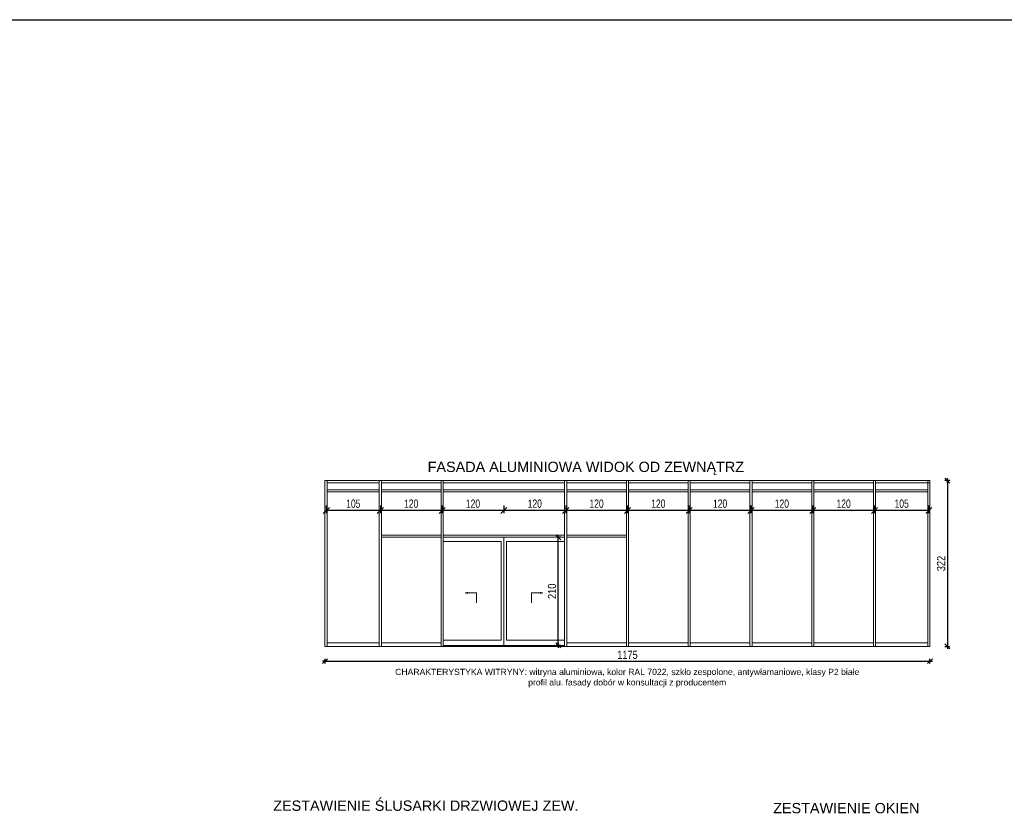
# Model space of a CAD drawing. Header units: centimetres. Extents: x 4120 to 19220, y -7417 to 180.
# Tile 155 of 223: x 13232 to 15145, y -1366 to 180. Entities that reach past the tile are written whole.
import ezdxf

# ---------------------------------------------------------------- set-up
doc = ezdxf.new("R2010")
doc.units = ezdxf.units.CM
doc.layers.add('!UWAGI', color=6, linetype='Continuous', plot=False)
doc.layers.add('A_okna', color=3, linetype='Continuous')
doc.layers.add('A_opisy', color=7, linetype='Continuous')
doc.styles.add('GENERATED_STYLE_2', font='arial.ttf')
doc.styles.add('marcin', font='arial.ttf', dxfattribs={"width": 0.8, "height": 16})
doc.styles.add('style1', font='ARIALN.TTF', dxfattribs={"width": 0.9})
doc.dimstyles.new('PKN', dxfattribs={"dimtxt": 16, "dimasz": 12, "dimexe": 10, "dimexo": 5, "dimgap": 5, "dimtad": 1, "dimdec": 0, "dimzin": 10, "dimdsep": 46, "dimlunit": 5, "dimtxsty": 'style1', "dimblk": 'OBLIQUE', "dimcen": 0.09, "dimclrd": 256, "dimclre": 256, "dimadec": 0, "dimazin": 0, "dimtfac": 1, "dimtdec": 0, "dimtofl": 0, "dimtmove": 0, "dimatfit": 3, "dimldrblk": 'OBLIQUE', "dimfxl": 1, "dimtolj": 1, "dimtzin": 10, "dimarcsym": 0})
doc.dimstyles.new('WYM A PROJEKT', dxfattribs={"dimscale": 2, "dimtxt": 16, "dimasz": 0.8, "dimexe": 6, "dimexo": 30, "dimgap": 2, "dimtad": 1, "dimdec": 0, "dimzin": 9, "dimdsep": 46, "dimtxsty": 'marcin', "dimblk": 'WW', "dimcen": 0, "dimdle": 6, "dimse1": 1, "dimse2": 1, "dimclrt": 7, "dimadec": 0, "dimazin": 0, "dimtfac": 1, "dimtdec": 0, "dimtix": 1, "dimtmove": 2, "dimatfit": 3, "dimldrblk": 'WW', "dimfxl": 1, "dimtolj": 1, "dimtzin": 0, "dimarcsym": 0})

# ---------------------------------------------------------------- blocks, each defined once
blk = doc.blocks.new('_Oblique')
at = {"color": 0, "linetype": 'ByBlock', "lineweight": -2}
blk.add_line((-0.5, -0.5), (0.5, 0.5), dxfattribs=at)
blk = doc.blocks.new('*D2486')
at = {"lineweight": -2}
for p, q in [((14892.8, -763.7), (14892.8, -778.7)), ((14998.3, -763.7), (14998.3, -778.7)), ((14998.3, -773.7), (14892.8, -773.7))]:
    blk.add_line(p, q, dxfattribs=at)
at = {"layer": 'Defpoints', "color": 0}
for p in [(14892.8, -715.7), (14998.3, -715.7), (14892.8, -773.7)]:
    blk.add_point(p, dxfattribs=at)
at = {"lineweight": -2, "xscale": 12, "yscale": 12, "zscale": 12}
for p, rotation in [((14892.8, -773.7), 180.0000000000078), ((14998.3, -773.7), 7.841227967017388e-12)]:
    blk.add_blockref('_Oblique', p, dxfattribs=dict(at, rotation=rotation))
at = {"color": 0, "insert": (14945.5, -760.5), "char_height": 16, "attachment_point": 5, "style": 'style1'}
blk.add_mtext('\\A1;105', dxfattribs=at)
blk = doc.blocks.new('*D2487')
at = {"lineweight": -2}
for p, q in [((14772.8, -763.7), (14772.8, -778.7)), ((14892.8, -763.7), (14892.8, -778.7)), ((14892.8, -773.7), (14772.8, -773.7))]:
    blk.add_line(p, q, dxfattribs=at)
at = {"layer": 'Defpoints', "color": 0}
for p in [(14772.8, -715.7), (14892.8, -715.7), (14772.8, -773.7)]:
    blk.add_point(p, dxfattribs=at)
at = {"lineweight": -2, "xscale": 12, "yscale": 12, "zscale": 12}
for p, rotation in [((14772.8, -773.7), 180.0000000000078), ((14892.8, -773.7), 7.816531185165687e-12)]:
    blk.add_blockref('_Oblique', p, dxfattribs=dict(at, rotation=rotation))
at = {"color": 0, "insert": (14832.8, -760.5), "char_height": 16, "attachment_point": 5, "style": 'style1'}
blk.add_mtext('\\A1;120', dxfattribs=at)
blk = doc.blocks.new('*D2489')
at = {"lineweight": -2}
for p, q in [((14652.8, -763.7), (14652.8, -778.7)), ((14772.8, -763.7), (14772.8, -778.7)), ((14772.8, -773.7), (14652.8, -773.7))]:
    blk.add_line(p, q, dxfattribs=at)
at = {"layer": 'Defpoints', "color": 0}
for p in [(14652.8, -715.7), (14772.8, -715.7), (14652.8, -773.7)]:
    blk.add_point(p, dxfattribs=at)
at = {"lineweight": -2, "xscale": 12, "yscale": 12, "zscale": 12}
for p, rotation in [((14652.8, -773.7), 180.0000000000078), ((14772.8, -773.7), 7.816531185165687e-12)]:
    blk.add_blockref('_Oblique', p, dxfattribs=dict(at, rotation=rotation))
at = {"color": 0, "insert": (14712.8, -760.5), "char_height": 16, "attachment_point": 5, "style": 'style1'}
blk.add_mtext('\\A1;120', dxfattribs=at)
blk = doc.blocks.new('*D2490')
at = {"lineweight": -2}
for p, q in [((14532.8, -763.7), (14532.8, -778.7)), ((14652.8, -763.7), (14652.8, -778.7)), ((14652.8, -773.7), (14532.8, -773.7))]:
    blk.add_line(p, q, dxfattribs=at)
at = {"layer": 'Defpoints', "color": 0}
for p in [(14532.8, -715.7), (14652.8, -715.7), (14532.8, -773.7)]:
    blk.add_point(p, dxfattribs=at)
at = {"lineweight": -2, "xscale": 12, "yscale": 12, "zscale": 12}
for p, rotation in [((14532.8, -773.7), 180.0000000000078), ((14652.8, -773.7), 7.816531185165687e-12)]:
    blk.add_blockref('_Oblique', p, dxfattribs=dict(at, rotation=rotation))
at = {"color": 0, "insert": (14592.8, -760.5), "char_height": 16, "attachment_point": 5, "style": 'style1'}
blk.add_mtext('\\A1;120', dxfattribs=at)
blk = doc.blocks.new('*D2491')
at = {"lineweight": -2}
for p, q in [((14412.8, -763.7), (14412.8, -778.7)), ((14532.8, -763.7), (14532.8, -778.7)), ((14532.8, -773.7), (14412.8, -773.7))]:
    blk.add_line(p, q, dxfattribs=at)
at = {"layer": 'Defpoints', "color": 0}
for p in [(14412.8, -715.7), (14532.8, -715.7), (14412.8, -773.7)]:
    blk.add_point(p, dxfattribs=at)
at = {"lineweight": -2, "xscale": 12, "yscale": 12, "zscale": 12}
for p, rotation in [((14412.8, -773.7), 180.0000000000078), ((14532.8, -773.7), 7.816531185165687e-12)]:
    blk.add_blockref('_Oblique', p, dxfattribs=dict(at, rotation=rotation))
at = {"color": 0, "insert": (14472.8, -760.5), "char_height": 16, "attachment_point": 5, "style": 'style1'}
blk.add_mtext('\\A1;120', dxfattribs=at)
blk = doc.blocks.new('*D2492')
at = {"lineweight": -2}
for p, q in [((14292.8, -763.7), (14292.8, -778.7)), ((14412.8, -763.7), (14412.8, -778.7)), ((14412.8, -773.7), (14292.8, -773.7))]:
    blk.add_line(p, q, dxfattribs=at)
at = {"layer": 'Defpoints', "color": 0}
for p in [(14292.8, -715.7), (14412.8, -715.7), (14292.8, -773.7)]:
    blk.add_point(p, dxfattribs=at)
at = {"lineweight": -2, "xscale": 12, "yscale": 12, "zscale": 12}
for p, rotation in [((14292.8, -773.7), 180.0000000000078), ((14412.8, -773.7), 7.816531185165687e-12)]:
    blk.add_blockref('_Oblique', p, dxfattribs=dict(at, rotation=rotation))
at = {"color": 0, "insert": (14352.8, -760.5), "char_height": 16, "attachment_point": 5, "style": 'style1'}
blk.add_mtext('\\A1;120', dxfattribs=at)
blk = doc.blocks.new('*D2493')
at = {"lineweight": -2}
for p, q in [((14172.8, -763.7), (14172.8, -778.7)), ((14292.8, -763.7), (14292.8, -778.7)), ((14292.8, -773.7), (14172.8, -773.7))]:
    blk.add_line(p, q, dxfattribs=at)
at = {"layer": 'Defpoints', "color": 0}
for p in [(14172.8, -715.7), (14292.8, -715.7), (14172.8, -773.7)]:
    blk.add_point(p, dxfattribs=at)
at = {"lineweight": -2, "xscale": 12, "yscale": 12, "zscale": 12}
for p, rotation in [((14172.8, -773.7), 180.0000000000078), ((14292.8, -773.7), 7.816531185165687e-12)]:
    blk.add_blockref('_Oblique', p, dxfattribs=dict(at, rotation=rotation))
at = {"color": 0, "insert": (14232.8, -760.5), "char_height": 16, "attachment_point": 5, "style": 'style1'}
blk.add_mtext('\\A1;120', dxfattribs=at)
blk = doc.blocks.new('*D2494')
at = {"lineweight": -2}
for p, q in [((14052.8, -763.7), (14052.8, -778.7)), ((14172.8, -763.7), (14172.8, -778.7)), ((14172.8, -773.7), (14052.8, -773.7))]:
    blk.add_line(p, q, dxfattribs=at)
at = {"layer": 'Defpoints', "color": 0}
for p in [(14052.8, -715.7), (14172.8, -715.7), (14052.8, -773.7)]:
    blk.add_point(p, dxfattribs=at)
at = {"lineweight": -2, "xscale": 12, "yscale": 12, "zscale": 12}
for p, rotation in [((14052.8, -773.7), 180.0000000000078), ((14172.8, -773.7), 7.816531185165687e-12)]:
    blk.add_blockref('_Oblique', p, dxfattribs=dict(at, rotation=rotation))
at = {"color": 0, "insert": (14112.8, -760.5), "char_height": 16, "attachment_point": 5, "style": 'style1'}
blk.add_mtext('\\A1;120', dxfattribs=at)
blk = doc.blocks.new('*D2495')
at = {"lineweight": -2}
for p, q in [((13932.8, -763.7), (13932.8, -778.7)), ((14052.8, -763.7), (14052.8, -778.7)), ((14052.8, -773.7), (13932.8, -773.7))]:
    blk.add_line(p, q, dxfattribs=at)
at = {"layer": 'Defpoints', "color": 0}
for p in [(13932.8, -715.7), (14052.8, -715.7), (13932.8, -773.7)]:
    blk.add_point(p, dxfattribs=at)
at = {"lineweight": -2, "xscale": 12, "yscale": 12, "zscale": 12}
for p, rotation in [((13932.8, -773.7), 180.0000000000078), ((14052.8, -773.7), 7.816531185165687e-12)]:
    blk.add_blockref('_Oblique', p, dxfattribs=dict(at, rotation=rotation))
at = {"color": 0, "insert": (13992.8, -760.5), "char_height": 16, "attachment_point": 5, "style": 'style1'}
blk.add_mtext('\\A1;120', dxfattribs=at)
blk = doc.blocks.new('*D2496')
at = {"lineweight": -2}
for p, q in [((13827.8, -763.7), (13827.8, -778.7)), ((13932.8, -763.7), (13932.8, -778.7)), ((13932.8, -773.7), (13827.8, -773.7))]:
    blk.add_line(p, q, dxfattribs=at)
at = {"layer": 'Defpoints', "color": 0}
for p in [(13827.8, -715.7), (13932.8, -715.7), (13827.8, -773.7)]:
    blk.add_point(p, dxfattribs=at)
at = {"lineweight": -2, "xscale": 12, "yscale": 12, "zscale": 12}
for p, rotation in [((13827.8, -773.7), 180.000000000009), ((13932.8, -773.7), 8.93317849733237e-12)]:
    blk.add_blockref('_Oblique', p, dxfattribs=dict(at, rotation=rotation))
at = {"color": 0, "insert": (13880.3, -760.5), "char_height": 16, "attachment_point": 5, "style": 'style1'}
blk.add_mtext('\\A1;105', dxfattribs=at)
blk = doc.blocks.new('WW')
at = {"color": 80, "ltscale": 2}
blk.add_line((3, 3), (-3, -3), dxfattribs=at)
at = {"ltscale": 2}
for p, q in [((-3, 0), (3, 0)), ((0, -3), (0, 3))]:
    blk.add_line(p, q, dxfattribs=at)
blk = doc.blocks.new('*D2497')
at = {"color": 0, "lineweight": -2}
blk.add_line((13826.9, -1066.5), (14998.7, -1066.5), dxfattribs=at)
at = {"layer": 'Defpoints', "color": 0}
for p in [(13825.3, -1041.5), (15000.3, -1041.5), (15000.3, -1066.5)]:
    blk.add_point(p, dxfattribs=at)
at = {"color": 0, "lineweight": -2, "xscale": 1.6, "yscale": 1.6, "zscale": 1.6, "rotation": 180}
blk.add_blockref('WW', (13825.3, -1066.5), dxfattribs=at)
at = {"color": 0, "lineweight": -2, "xscale": 1.6, "yscale": 1.6, "zscale": 1.6}
blk.add_blockref('WW', (15000.3, -1066.5), dxfattribs=at)
at = {"color": 7, "insert": (14412.8, -1054.3), "char_height": 16, "attachment_point": 5, "style": 'marcin'}
blk.add_mtext('\\A1;1175', dxfattribs=at)
blk = doc.blocks.new('*D2498')
at = {"color": 0, "lineweight": -2}
blk.add_line((14278.5, -1034.1), (14278.5, -827.3), dxfattribs=at)
at = {"layer": 'Defpoints', "color": 0}
for p in [(14278.5, -825.7), (14290.5, -825.7), (14290.5, -1035.7)]:
    blk.add_point(p, dxfattribs=at)
at = {"color": 0, "lineweight": -2, "xscale": 1.6, "yscale": 1.6, "zscale": 1.6}
for p, rotation in [((14278.5, -825.7), 90), ((14278.5, -1035.7), 270)]:
    blk.add_blockref('WW', p, dxfattribs=dict(at, rotation=rotation))
at = {"color": 7, "insert": (14266.4, -930.7), "char_height": 16, "attachment_point": 5, "rotation": 90, "style": 'marcin'}
blk.add_mtext('\\A1;210', dxfattribs=at)
blk = doc.blocks.new('*D2499')
at = {"color": 0, "lineweight": -2}
blk.add_line((15034.3, -717.3), (15034.3, -1036.1), dxfattribs=at)
at = {"layer": 'Defpoints', "color": 0}
for p in [(15000.3, -715.7), (15000.3, -1037.7), (15034.3, -1037.7)]:
    blk.add_point(p, dxfattribs=at)
at = {"color": 0, "lineweight": -2, "xscale": 1.6, "yscale": 1.6, "zscale": 1.6}
for p, rotation in [((15034.3, -715.7), 90.00000000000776), ((15034.3, -1037.7), 270.0000000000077)]:
    blk.add_blockref('WW', p, dxfattribs=dict(at, rotation=rotation))
at = {"color": 7, "insert": (15022.1, -876.7), "char_height": 16, "attachment_point": 5, "rotation": 90, "style": 'marcin'}
blk.add_mtext('\\A1;322', dxfattribs=at)

msp = doc.modelspace()

# ---------------------------------------------------------------- linework, layer by layer
at = {"layer": '!UWAGI'}
msp.add_lwpolyline([(19219.7, -7416.68), (4119.7, -7416.68), (4119.7, 180), (19219.7, 180)], close=True, dxfattribs=at)
at = {"layer": 'A_okna', "color": 7, "lineweight": 0}
for p, q in [((13825.27, -1037.73), (13825.27, -715.73)), ((13829.27, -1037.73), (13829.27, -715.73)), ((13930.77, -1037.73), (13930.77, -715.73)), ((13934.77, -1037.73), (13934.77, -715.73)), ((14050.77, -1037.73), (14050.77, -715.73)), ((14054.77, -1037.73), (14054.77, -715.73)), ((14290.77, -1037.73), (14290.77, -715.73)), ((14294.77, -1037.73), (14294.77, -715.73)), ((14410.77, -1037.73), (14410.77, -715.73)), ((14414.77, -1037.73), (14414.77, -715.73)), ((14530.77, -1037.73), (14530.77, -715.73)), ((14534.77, -1037.73), (14534.77, -715.73)), ((14650.77, -1037.73), (14650.77, -715.73)), ((14654.77, -1037.73), (14654.77, -715.73)), ((14770.77, -1037.73), (14770.77, -715.73)), ((14774.77, -1037.73), (14774.77, -715.73)), ((14890.77, -1037.73), (14890.77, -715.73)), ((14894.77, -1037.73), (14894.77, -715.73)), ((14996.27, -1037.73), (14996.27, -715.73)), ((15000.27, -1037.73), (15000.27, -715.73)), ((13829.27, -733.73), (13930.77, -733.73)), ((13829.27, -737.73), (13930.77, -737.73)), ((13934.77, -733.73), (14050.77, -733.73)), ((13934.77, -737.73), (14050.77, -737.73)), ((14054.77, -733.73), (14290.77, -733.73)), ((14054.77, -737.73), (14290.77, -737.73)), ((14294.77, -733.73), (14410.77, -733.73)), ((14294.77, -737.73), (14410.77, -737.73)), ((14414.77, -733.73), (14530.77, -733.73)), ((14414.77, -737.73), (14530.77, -737.73)), ((14534.77, -733.73), (14650.77, -733.73)), ((14534.77, -737.73), (14650.77, -737.73)), ((14654.77, -733.73), (14770.77, -733.73)), ((14654.77, -737.73), (14770.77, -737.73)), ((14774.77, -733.73), (14890.77, -733.73)), ((14774.77, -737.73), (14890.77, -737.73)), ((14894.77, -733.73), (14996.27, -733.73)), ((14894.77, -737.73), (14996.27, -737.73)), ((13934.77, -821.73), (14050.77, -821.73)), ((14054.77, -821.73), (14290.77, -821.73)), ((14410.77, -821.73), (14294.77, -821.73)), ((13934.77, -825.73), (14050.77, -825.73)), ((14054.77, -825.73), (14290.77, -825.73)), ((14410.77, -825.73), (14294.77, -825.73)), ((13829.27, -1030.73), (13930.77, -1030.73)), ((13934.77, -1030.73), (14050.77, -1030.73)), ((14410.77, -1030.73), (14294.77, -1030.73)), ((14530.77, -1030.73), (14414.77, -1030.73)), ((14650.77, -1030.73), (14534.77, -1030.73)), ((14770.77, -1030.73), (14654.77, -1030.73)), ((14890.77, -1030.73), (14774.77, -1030.73)), ((14894.77, -1030.73), (14996.27, -1030.73))]:
    msp.add_line(p, q, dxfattribs=at)
at = {"layer": 'A_okna', "color": 7, "linetype": 'Continuous', "lineweight": 0}
for p, q in [((14097.57, -933.44), (14102.24, -932.19)), ((14097.57, -933.44), (14102.24, -934.69)), ((14102.24, -932.19), (14102.24, -934.69)), ((14119.72, -933.44), (14102.24, -933.44)), ((14119.72, -953), (14119.72, -933.44)), ((14226.33, -953), (14226.33, -933.44)), ((14226.33, -933.44), (14243.81, -933.44)), ((14248.47, -933.44), (14243.81, -932.19)), ((14243.81, -934.69), (14243.81, -932.19)), ((14248.47, -933.44), (14243.81, -934.69))]:
    msp.add_line(p, q, dxfattribs=at)
at = {"layer": 'A_okna', "color": 7, "lineweight": 0}
for points in [[(13825.27, -715.73), (15000.27, -715.73)], [(13829.27, -719.73), (13930.77, -719.73)], [(13934.77, -719.73), (14050.77, -719.73)], [(14054.77, -719.73), (14290.77, -719.73)], [(14294.77, -719.73), (14410.77, -719.73)], [(14414.77, -719.73), (14530.77, -719.73)], [(14534.77, -719.73), (14650.77, -719.73)], [(14654.77, -719.73), (14770.77, -719.73)], [(14774.77, -719.73), (14890.77, -719.73)], [(14894.77, -719.73), (15000.27, -719.73)], [(14054.52, -833.73), (14167.77, -833.73), (14167.77, -1025.73), (14054.77, -1025.73)], [(14172.77, -835.73), (14172.77, -1035.73), (14054.77, -1035.73)], [(14172.77, -825.73), (14172.77, -1035.73), (14290.52, -1035.73)], [(14290.52, -833.73), (14177.77, -833.73), (14177.77, -1025.73), (14290.52, -1025.73)], [(13825.27, -1037.73), (15000.27, -1037.73)]]:
    msp.add_lwpolyline(points, dxfattribs=at)

# ---------------------------------------------------------------- texts
at = {"layer": 'A_opisy', "color": 7, "linetype": 'Continuous', "lineweight": 35, "char_height": 20, "style": 'GENERATED_STYLE_2'}
for s, insert, attachment_point in [('\\pxqr;{\\C256;\\A1;FASADA ALUMINIOWA }\\fArial|b0|i0|c238|p38;\\A1;WIDOK OD ZEWNĄTRZ', (14639.32, -678.92), 3), ('\\pxqc;\\fArial|b0|i0|c238|p38;\\A1;ZESTAWIENIE ŚLUSARKI DRZWIOWEJ ZEW.', (14021.25, -1337.23, 0), 2), ('\\pxqr;\\fArial|b0|i0|c238|p38;\\A1;ZESTAWIENIE OKIEN', (14979.97, -1341.99, 0), 3)]:
    msp.add_mtext(s, dxfattribs=dict(at, insert=insert, attachment_point=attachment_point))
at = {"layer": 'A_opisy', "color": 7, "linetype": 'Continuous', "lineweight": 35, "insert": (14412.37, -1081.34), "char_height": 12, "width": 946.9828, "attachment_point": 2, "line_spacing_factor": 1.015463, "style": 'GENERATED_STYLE_2'}
msp.add_mtext('\\pxqc;\\A1;CHARAKTERYSTYKA WITRYNY: witryna aluminiowa, kolor RAL 7022, szkło zespolone, antywłamaniowe, klasy P2 białe\\Pprofil alu. fasady dobór w konsultacji z producentem', dxfattribs=at)

# ---------------------------------------------------------------- dimensions: what is measured, and where the dimension line sits
for p1, p2, distance, dimstyle, override, picture, middle in [((13932.77, -715.73), (13827.77, -715.73), 57.95, 'PKN', {"dimexe": 5, "dimfxl": 10, "dimfxlon": 1}, '*D2496', (13880.27, -760.5)), ((14052.77, -715.73), (13932.77, -715.73), 57.95, 'PKN', {"dimexe": 5, "dimfxl": 10, "dimfxlon": 1}, '*D2495', (13992.77, -760.5)), ((14172.77, -715.73), (14052.77, -715.73), 57.95, 'PKN', {"dimexe": 5, "dimfxl": 10, "dimfxlon": 1}, '*D2494', (14112.77, -760.5)), ((14292.77, -715.73), (14172.77, -715.73), 57.95, 'PKN', {"dimexe": 5, "dimfxl": 10, "dimfxlon": 1}, '*D2493', (14232.77, -760.5)), ((14412.77, -715.73), (14292.77, -715.73), 57.95, 'PKN', {"dimexe": 5, "dimfxl": 10, "dimfxlon": 1}, '*D2492', (14352.77, -760.5)), ((14532.77, -715.73), (14412.77, -715.73), 57.95, 'PKN', {"dimexe": 5, "dimfxl": 10, "dimfxlon": 1}, '*D2491', (14472.77, -760.5)), ((14652.77, -715.73), (14532.77, -715.73), 57.95, 'PKN', {"dimexe": 5, "dimfxl": 10, "dimfxlon": 1}, '*D2490', (14592.77, -760.5)), ((14772.77, -715.73), (14652.77, -715.73), 57.95, 'PKN', {"dimexe": 5, "dimfxl": 10, "dimfxlon": 1}, '*D2489', (14712.77, -760.5)), ((14892.77, -715.73), (14772.77, -715.73), 57.95, 'PKN', {"dimexe": 5, "dimfxl": 10, "dimfxlon": 1}, '*D2487', (14832.77, -760.5)), ((14998.27185348, -715.72527653), (14892.7718535, -715.72527653), 57.94771778, 'PKN', {"dimexe": 5, "dimfxl": 10, "dimfxlon": 1}, '*D2486', (14945.52185349, -760.50482613)), ((15000.27, -715.73), (15000.27, -1037.73), 34, 'WYM A PROJEKT', {"dimdsep": 44}, '*D2499', (15022.1, -876.73)), ((14290.52, -1035.73), (14290.52, -825.73), 12, 'WYM A PROJEKT', {"dimdsep": 44}, '*D2498', (14266.35, -930.73))]:
    dim = msp.add_aligned_dim(p1=p1, p2=p2, distance=distance, dimstyle=dimstyle, override=override)
    dim.commit()
    dim.dimension.update_dxf_attribs({"geometry": picture, "text_midpoint": middle})
dim = msp.add_linear_dim(base=(15000.27, -1066.51), p1=(13825.27, -1041.51), p2=(15000.27, -1041.51), dimstyle='WYM A PROJEKT', override={"dimdsep": 44})
dim.commit()
dim.dimension.update_dxf_attribs({"geometry": '*D2497', "text_midpoint": (14412.77, -1054.34)})

doc.saveas('drawing.dxf')
